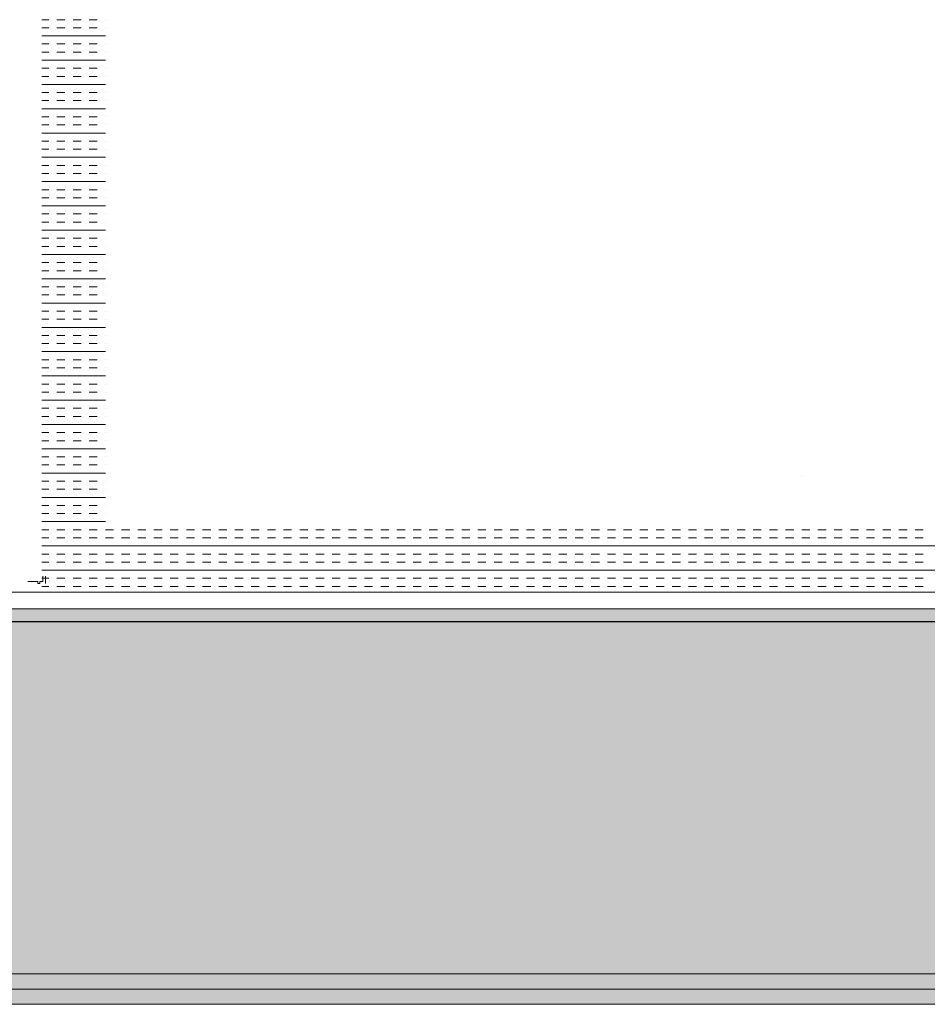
# Model space of a CAD drawing. Header units: millimetres. Extents: x 99250 to 122845, y -19292 to 18303.
# Tile 55 of 99: x 116679 to 117035, y 11101 to 11488. Entities that reach past the tile are written whole.
import ezdxf

# ---------------------------------------------------------------- set-up
doc = ezdxf.new("R2010")
doc.units = ezdxf.units.MM
doc.header["$MEASUREMENT"] = 0
doc.layers.add('IRISH HOUSE_HYD AIRPORT_DRAINAGE LAYOUT 1$0$GREY SCALE', color=8, linetype='Continuous')
doc.layers.add('IRISH HOUSE_HYD AIRPORT_DRAINAGE LAYOUT 1$0$GREYSCALE', color=8, linetype='Continuous', lineweight=0)
doc.layers.add('M-MEP-ELPR-EQUIP', color=6, linetype='Continuous', lineweight=20)

# ---------------------------------------------------------------- blocks, each defined once
blk = doc.blocks.new('IRISH HOUSE_HYD AIRPORT_DRAINAGE LAYOUT 1$0$FLOOR PLAN')
at = {"layer": 'IRISH HOUSE_HYD AIRPORT_DRAINAGE LAYOUT 1$0$GREYSCALE', "lineweight": 0, "ltscale": 0.25}
h = blk.add_hatch(color=8, dxfattribs=at)
h.dxf.hatch_style = 1
h.paths.add_polyline_path([(13791.57, 11256.64), (13791.57, 11107.11), (21062.97, 11107.11), (21062.97, 11256.64)])
h = blk.add_hatch(color=8, dxfattribs=at)
h.dxf.hatch_style = 1
h.paths.add_polyline_path([(13949.55, 11251.55), (13949.56, 11101.18), (21261.6, 11101.46), (21261.59, 11251.83)])
at = {"layer": 'IRISH HOUSE_HYD AIRPORT_DRAINAGE LAYOUT 1$0$GREYSCALE', "color": 8, "lineweight": 0}
for p, q in [((16687.27, 11488.25), (16689.97, 11488.25)), ((16693.15, 11488.25), (16696.33, 11488.25)), ((16699.51, 11488.25), (16702.7, 11488.25)), ((16705.88, 11488.25), (16709.06, 11488.25)), ((16712.25, 11488.25), (16712.33, 11488.25)), ((16687.27, 11485.07), (16689.97, 11485.07)), ((16693.15, 11485.07), (16696.33, 11485.07)), ((16699.51, 11485.07), (16702.7, 11485.07)), ((16705.88, 11485.07), (16709.06, 11485.07)), ((16712.25, 11485.07), (16712.33, 11485.07)), ((16687.27, 11481.89), (16712.33, 11481.89)), ((16687.27, 11478.71), (16689.97, 11478.71)), ((16693.15, 11478.71), (16696.33, 11478.71)), ((16699.51, 11478.71), (16702.7, 11478.71)), ((16705.88, 11478.71), (16709.06, 11478.71)), ((16712.25, 11478.71), (16712.33, 11478.71)), ((16687.27, 11475.52), (16689.97, 11475.52)), ((16693.15, 11475.52), (16696.33, 11475.52)), ((16699.51, 11475.52), (16702.7, 11475.52)), ((16705.88, 11475.52), (16709.06, 11475.52)), ((16712.25, 11475.52), (16712.33, 11475.52)), ((16687.27, 11472.34), (16712.33, 11472.34)), ((16687.27, 11469.16), (16689.97, 11469.16)), ((16693.15, 11469.16), (16696.33, 11469.16)), ((16699.51, 11469.16), (16702.7, 11469.16)), ((16705.88, 11469.16), (16709.06, 11469.16)), ((16712.25, 11469.16), (16712.33, 11469.16)), ((16687.27, 11465.98), (16689.97, 11465.98)), ((16693.15, 11465.98), (16696.33, 11465.98)), ((16699.51, 11465.98), (16702.7, 11465.98)), ((16705.88, 11465.98), (16709.06, 11465.98)), ((16712.25, 11465.98), (16712.33, 11465.98)), ((16687.27, 11462.79), (16712.33, 11462.79)), ((16687.27, 11459.61), (16689.97, 11459.61)), ((16693.15, 11459.61), (16696.33, 11459.61)), ((16699.51, 11459.61), (16702.7, 11459.61)), ((16705.88, 11459.61), (16709.06, 11459.61)), ((16712.25, 11459.61), (16712.33, 11459.61)), ((16687.27, 11456.43), (16689.97, 11456.43)), ((16693.15, 11456.43), (16696.33, 11456.43)), ((16699.51, 11456.43), (16702.7, 11456.43)), ((16705.88, 11456.43), (16709.06, 11456.43)), ((16712.25, 11456.43), (16712.33, 11456.43)), ((16687.27, 11453.24), (16712.33, 11453.24)), ((16687.27, 11450.06), (16689.97, 11450.06)), ((16693.15, 11450.06), (16696.33, 11450.06)), ((16699.51, 11450.06), (16702.7, 11450.06)), ((16705.88, 11450.06), (16709.06, 11450.06)), ((16712.25, 11450.06), (16712.33, 11450.06)), ((16687.27, 11446.88), (16689.97, 11446.88)), ((16693.15, 11446.88), (16696.33, 11446.88)), ((16699.51, 11446.88), (16702.7, 11446.88)), ((16705.88, 11446.88), (16709.06, 11446.88)), ((16712.25, 11446.88), (16712.33, 11446.88)), ((16687.27, 11443.7), (16712.33, 11443.7)), ((16687.27, 11440.51), (16689.97, 11440.51)), ((16693.15, 11440.51), (16696.33, 11440.51)), ((16699.51, 11440.51), (16702.7, 11440.51)), ((16705.88, 11440.51), (16709.06, 11440.51)), ((16712.25, 11440.51), (16712.33, 11440.51)), ((16687.27, 11437.33), (16689.97, 11437.33)), ((16687.27, 11434.15), (16712.33, 11434.15)), ((16693.15, 11437.33), (16696.33, 11437.33)), ((16699.51, 11437.33), (16702.7, 11437.33)), ((16705.88, 11437.33), (16709.06, 11437.33)), ((16712.25, 11437.33), (16712.33, 11437.33)), ((16687.27, 11430.97), (16689.97, 11430.97)), ((16693.15, 11430.97), (16696.33, 11430.97)), ((16699.51, 11430.97), (16702.7, 11430.97)), ((16705.88, 11430.97), (16709.06, 11430.97)), ((16712.25, 11430.97), (16712.33, 11430.97)), ((16687.27, 11427.78), (16689.97, 11427.78)), ((16693.15, 11427.78), (16696.33, 11427.78)), ((16699.51, 11427.78), (16702.7, 11427.78)), ((16705.88, 11427.78), (16709.06, 11427.78)), ((16712.25, 11427.78), (16712.33, 11427.78)), ((16687.27, 11424.6), (16712.33, 11424.6)), ((16687.27, 11421.42), (16689.97, 11421.42)), ((16693.15, 11421.42), (16696.33, 11421.42)), ((16699.51, 11421.42), (16702.7, 11421.42)), ((16705.88, 11421.42), (16709.06, 11421.42)), ((16712.25, 11421.42), (16712.33, 11421.42)), ((16687.27, 11418.24), (16689.97, 11418.24)), ((16687.27, 11415.05), (16712.33, 11415.05)), ((16693.15, 11418.24), (16696.33, 11418.24)), ((16699.51, 11418.24), (16702.7, 11418.24)), ((16705.88, 11418.24), (16709.06, 11418.24)), ((16712.25, 11418.24), (16712.33, 11418.24)), ((16687.27, 11411.87), (16689.97, 11411.87)), ((16693.15, 11411.87), (16696.33, 11411.87)), ((16699.51, 11411.87), (16702.7, 11411.87)), ((16705.88, 11411.87), (16709.06, 11411.87)), ((16712.25, 11411.87), (16712.33, 11411.87)), ((16687.27, 11408.69), (16689.97, 11408.69)), ((16693.15, 11408.69), (16696.33, 11408.69)), ((16699.51, 11408.69), (16702.7, 11408.69)), ((16705.88, 11408.69), (16709.06, 11408.69)), ((16712.25, 11408.69), (16712.33, 11408.69)), ((16687.27, 11405.5), (16712.33, 11405.5)), ((16687.27, 11402.32), (16689.97, 11402.32)), ((16693.15, 11402.32), (16696.33, 11402.32)), ((16699.51, 11402.32), (16702.7, 11402.32)), ((16705.88, 11402.32), (16709.06, 11402.32)), ((16712.25, 11402.32), (16712.33, 11402.32)), ((16687.27, 11399.14), (16689.97, 11399.14)), ((16687.27, 11395.96), (16712.33, 11395.96)), ((16693.15, 11399.14), (16696.33, 11399.14)), ((16699.51, 11399.14), (16702.7, 11399.14)), ((16705.88, 11399.14), (16709.06, 11399.14)), ((16712.25, 11399.14), (16712.33, 11399.14)), ((16687.27, 11392.77), (16689.97, 11392.77)), ((16693.15, 11392.77), (16696.33, 11392.77)), ((16699.51, 11392.77), (16702.7, 11392.77)), ((16705.88, 11392.77), (16709.06, 11392.77)), ((16712.25, 11392.77), (16712.33, 11392.77)), ((16687.27, 11389.59), (16689.97, 11389.59)), ((16693.15, 11389.59), (16696.33, 11389.59)), ((16699.51, 11389.59), (16702.7, 11389.59)), ((16705.88, 11389.59), (16709.06, 11389.59)), ((16712.25, 11389.59), (16712.33, 11389.59)), ((16687.27, 11386.41), (16712.33, 11386.41)), ((16687.27, 11383.23), (16689.97, 11383.23)), ((16687.27, 11380.04), (16689.97, 11380.04)), ((16693.15, 11383.23), (16696.33, 11383.23)), ((16693.15, 11380.04), (16696.33, 11380.04)), ((16699.51, 11383.23), (16702.7, 11383.23)), ((16699.51, 11380.04), (16702.7, 11380.04)), ((16705.88, 11383.23), (16709.06, 11383.23)), ((16705.88, 11380.04), (16709.06, 11380.04)), ((16712.25, 11383.23), (16712.33, 11383.23)), ((16712.25, 11380.04), (16712.33, 11380.04)), ((16687.27, 11376.86), (16712.33, 11376.86)), ((16687.27, 11373.68), (16689.97, 11373.68)), ((16693.15, 11373.68), (16696.33, 11373.68)), ((16699.51, 11373.68), (16702.7, 11373.68)), ((16705.88, 11373.68), (16709.06, 11373.68)), ((16712.25, 11373.68), (16712.33, 11373.68)), ((16687.27, 11370.49), (16689.97, 11370.49)), ((16693.15, 11370.49), (16696.33, 11370.49)), ((16699.51, 11370.49), (16702.7, 11370.49)), ((16705.88, 11370.49), (16709.06, 11370.49)), ((16712.25, 11370.49), (16712.33, 11370.49)), ((16687.27, 11367.31), (16712.33, 11367.31)), ((16687.27, 11364.13), (16689.97, 11364.13)), ((16687.27, 11360.95), (16689.97, 11360.95)), ((16693.15, 11364.13), (16696.33, 11364.13)), ((16693.15, 11360.95), (16696.33, 11360.95)), ((16699.51, 11364.13), (16702.7, 11364.13)), ((16699.51, 11360.95), (16702.7, 11360.95)), ((16705.88, 11364.13), (16709.06, 11364.13)), ((16705.88, 11360.95), (16709.06, 11360.95)), ((16712.25, 11364.13), (16712.33, 11364.13)), ((16712.25, 11360.95), (16712.33, 11360.95)), ((16687.27, 11357.76), (16712.33, 11357.76)), ((16687.27, 11354.58), (16689.97, 11354.58)), ((16693.15, 11354.58), (16696.33, 11354.58)), ((16699.51, 11354.58), (16702.7, 11354.58)), ((16705.88, 11354.58), (16709.06, 11354.58)), ((16712.25, 11354.58), (16712.33, 11354.58)), ((16687.27, 11351.4), (16689.97, 11351.4)), ((16693.15, 11351.4), (16696.33, 11351.4)), ((16699.51, 11351.4), (16702.7, 11351.4)), ((16705.88, 11351.4), (16709.06, 11351.4)), ((16712.25, 11351.4), (16712.33, 11351.4)), ((16687.27, 11348.22), (16712.33, 11348.22)), ((16687.27, 11345.03), (16689.97, 11345.03)), ((16693.15, 11345.03), (16696.33, 11345.03)), ((16699.51, 11345.03), (16702.7, 11345.03)), ((16705.88, 11345.03), (16709.06, 11345.03)), ((16712.25, 11345.03), (16712.33, 11345.03)), ((16687.27, 11341.85), (16689.97, 11341.85)), ((16693.15, 11341.85), (16696.33, 11341.85)), ((16699.51, 11341.85), (16702.7, 11341.85)), ((16705.88, 11341.85), (16709.06, 11341.85)), ((16712.25, 11341.85), (16712.33, 11341.85)), ((16687.27, 11338.67), (16712.33, 11338.67)), ((16687.27, 11335.49), (16689.97, 11335.49)), ((16693.15, 11335.49), (16696.33, 11335.49)), ((16699.51, 11335.49), (16702.7, 11335.49)), ((16705.88, 11335.49), (16709.06, 11335.49)), ((16712.25, 11335.49), (16712.33, 11335.49)), ((16687.27, 11332.3), (16689.97, 11332.3)), ((16693.15, 11332.3), (16696.33, 11332.3)), ((16699.51, 11332.3), (16702.7, 11332.3)), ((16705.88, 11332.3), (16709.06, 11332.3)), ((16712.25, 11332.3), (16712.33, 11332.3)), ((16687.27, 11329.12), (16712.33, 11329.12)), ((16687.27, 11325.94), (16689.97, 11325.94)), ((16693.15, 11325.94), (16696.33, 11325.94)), ((16699.51, 11325.94), (16702.7, 11325.94)), ((16705.88, 11325.94), (16709.06, 11325.94)), ((16712.25, 11325.94), (16712.33, 11325.94)), ((16687.27, 11322.75), (16689.97, 11322.75)), ((16693.15, 11322.75), (16696.33, 11322.75)), ((16699.51, 11322.75), (16702.7, 11322.75)), ((16705.88, 11322.75), (16709.06, 11322.75)), ((16712.25, 11322.75), (16712.33, 11322.75)), ((16687.27, 11319.57), (16712.33, 11319.57)), ((16687.27, 11316.39), (16689.97, 11316.39)), ((16693.15, 11316.39), (16696.33, 11316.39)), ((16699.51, 11316.39), (16702.7, 11316.39)), ((16705.88, 11316.39), (16709.06, 11316.39)), ((16712.25, 11316.39), (16712.33, 11316.39)), ((16687.27, 11313.21), (16689.97, 11313.21)), ((16693.15, 11313.21), (16696.33, 11313.21)), ((16699.51, 11313.21), (16702.7, 11313.21)), ((16705.88, 11313.21), (16709.06, 11313.21)), ((16712.25, 11313.21), (16712.33, 11313.21)), ((16687.27, 11310.02), (16712.33, 11310.02)), ((16687.27, 11306.84), (16689.97, 11306.84)), ((16693.15, 11306.84), (16696.33, 11306.84)), ((16699.51, 11306.84), (16702.7, 11306.84)), ((16705.88, 11306.84), (16709.06, 11306.84)), ((16712.25, 11306.84), (16712.33, 11306.84)), ((16985.71, 11308.55), (16985.71, 11308.55)), ((16687.27, 11303.66), (16689.97, 11303.66)), ((16693.15, 11303.66), (16696.33, 11303.66)), ((16699.51, 11303.66), (16702.7, 11303.66)), ((16705.88, 11303.66), (16709.06, 11303.66)), ((16712.25, 11303.66), (16712.33, 11303.66)), ((16687.27, 11300.48), (16712.33, 11300.48)), ((16687.27, 11297.29), (16689.97, 11297.29)), ((16693.15, 11297.29), (16696.33, 11297.29)), ((16699.51, 11297.29), (16702.7, 11297.29)), ((16705.88, 11297.29), (16709.06, 11297.29)), ((16712.25, 11297.29), (16712.33, 11297.29)), ((16687.27, 11294.11), (16689.97, 11294.11)), ((16687.27, 11290.93), (16712.33, 11290.93)), ((16693.15, 11294.11), (16696.33, 11294.11)), ((16699.51, 11294.11), (16702.7, 11294.11)), ((16705.88, 11294.11), (16709.06, 11294.11)), ((16712.25, 11294.11), (16712.33, 11294.11)), ((16687.27, 11287.74), (16689.97, 11287.74)), ((16693.15, 11287.74), (16696.33, 11287.74)), ((16699.51, 11287.74), (16702.7, 11287.74)), ((16705.88, 11287.74), (16709.06, 11287.74)), ((16712.25, 11287.74), (16715.43, 11287.74)), ((16718.61, 11287.74), (16721.79, 11287.74)), ((16724.98, 11287.74), (16728.16, 11287.74)), ((16731.34, 11287.74), (16734.52, 11287.74)), ((16737.71, 11287.74), (16740.89, 11287.74)), ((16744.07, 11287.74), (16747.26, 11287.74)), ((16750.44, 11287.74), (16753.62, 11287.74)), ((16756.8, 11287.74), (16759.99, 11287.74)), ((16763.17, 11287.74), (16766.35, 11287.74)), ((16769.53, 11287.74), (16772.72, 11287.74)), ((16775.9, 11287.74), (16779.08, 11287.74)), ((16782.26, 11287.74), (16785.45, 11287.74)), ((16788.63, 11287.74), (16791.81, 11287.74)), ((16795, 11287.74), (16798.18, 11287.74)), ((16801.36, 11287.74), (16804.54, 11287.74)), ((16807.73, 11287.74), (16810.91, 11287.74)), ((16814.09, 11287.74), (16817.27, 11287.74)), ((16820.46, 11287.74), (16823.64, 11287.74)), ((16826.82, 11287.74), (16830.01, 11287.74)), ((16833.19, 11287.74), (16836.37, 11287.74)), ((16839.55, 11287.74), (16842.74, 11287.74)), ((16845.92, 11287.74), (16849.1, 11287.74)), ((16852.28, 11287.74), (16855.47, 11287.74)), ((16858.65, 11287.74), (16861.83, 11287.74)), ((16865.01, 11287.74), (16868.2, 11287.74)), ((16871.38, 11287.74), (16874.56, 11287.74)), ((16877.75, 11287.74), (16880.93, 11287.74)), ((16884.11, 11287.74), (16887.29, 11287.74)), ((16890.48, 11287.74), (16893.66, 11287.74)), ((16896.84, 11287.74), (16900.02, 11287.74)), ((16903.21, 11287.74), (16906.39, 11287.74)), ((16909.57, 11287.74), (16912.76, 11287.74)), ((16915.94, 11287.74), (16919.12, 11287.74)), ((16922.3, 11287.74), (16925.49, 11287.74)), ((16928.67, 11287.74), (16931.85, 11287.74)), ((16935.03, 11287.74), (16938.22, 11287.74)), ((16941.4, 11287.74), (16944.58, 11287.74)), ((16947.76, 11287.74), (16950.95, 11287.74)), ((16954.13, 11287.74), (16957.31, 11287.74)), ((16960.5, 11287.74), (16963.68, 11287.74)), ((16966.86, 11287.74), (16970.04, 11287.74)), ((16973.23, 11287.74), (16976.41, 11287.74)), ((16979.59, 11287.74), (16982.77, 11287.74)), ((16985.96, 11287.74), (16989.14, 11287.74)), ((16992.32, 11287.74), (16995.51, 11287.74)), ((16998.69, 11287.74), (17001.87, 11287.74)), ((17005.05, 11287.74), (17008.24, 11287.74)), ((17011.42, 11287.74), (17014.6, 11287.74)), ((17017.78, 11287.74), (17020.97, 11287.74)), ((17024.15, 11287.74), (17027.33, 11287.74)), ((17030.51, 11287.74), (17033.7, 11287.74)), ((16687.27, 11284.56), (16689.97, 11284.56)), ((16693.15, 11284.56), (16696.33, 11284.56)), ((16699.51, 11284.56), (16702.7, 11284.56)), ((16705.88, 11284.56), (16709.06, 11284.56)), ((16712.25, 11284.56), (16715.43, 11284.56)), ((16718.61, 11284.56), (16721.79, 11284.56)), ((16724.98, 11284.56), (16728.16, 11284.56)), ((16731.34, 11284.56), (16734.52, 11284.56)), ((16737.71, 11284.56), (16740.89, 11284.56)), ((16744.07, 11284.56), (16747.26, 11284.56)), ((16750.44, 11284.56), (16753.62, 11284.56)), ((16756.8, 11284.56), (16759.99, 11284.56)), ((16763.17, 11284.56), (16766.35, 11284.56)), ((16769.53, 11284.56), (16772.72, 11284.56)), ((16775.9, 11284.56), (16779.08, 11284.56)), ((16782.26, 11284.56), (16785.45, 11284.56)), ((16788.63, 11284.56), (16791.81, 11284.56)), ((16795, 11284.56), (16798.18, 11284.56)), ((16801.36, 11284.56), (16804.54, 11284.56)), ((16807.73, 11284.56), (16810.91, 11284.56)), ((16814.09, 11284.56), (16817.27, 11284.56)), ((16820.46, 11284.56), (16823.64, 11284.56)), ((16826.82, 11284.56), (16830.01, 11284.56)), ((16833.19, 11284.56), (16836.37, 11284.56)), ((16839.55, 11284.56), (16842.74, 11284.56)), ((16845.92, 11284.56), (16849.1, 11284.56)), ((16852.28, 11284.56), (16855.47, 11284.56)), ((16858.65, 11284.56), (16861.83, 11284.56)), ((16865.01, 11284.56), (16868.2, 11284.56)), ((16871.38, 11284.56), (16874.56, 11284.56)), ((16877.75, 11284.56), (16880.93, 11284.56)), ((16884.11, 11284.56), (16887.29, 11284.56)), ((16890.48, 11284.56), (16893.66, 11284.56)), ((16896.84, 11284.56), (16900.02, 11284.56)), ((16903.21, 11284.56), (16906.39, 11284.56)), ((16909.57, 11284.56), (16912.76, 11284.56)), ((16915.94, 11284.56), (16919.12, 11284.56)), ((16922.3, 11284.56), (16925.49, 11284.56)), ((16928.67, 11284.56), (16931.85, 11284.56)), ((16935.03, 11284.56), (16938.22, 11284.56)), ((16941.4, 11284.56), (16944.58, 11284.56)), ((16947.76, 11284.56), (16950.95, 11284.56)), ((16954.13, 11284.56), (16957.31, 11284.56)), ((16960.5, 11284.56), (16963.68, 11284.56)), ((16966.86, 11284.56), (16970.04, 11284.56)), ((16973.23, 11284.56), (16976.41, 11284.56)), ((16979.59, 11284.56), (16982.77, 11284.56)), ((16985.96, 11284.56), (16989.14, 11284.56)), ((16992.32, 11284.56), (16995.51, 11284.56)), ((16998.69, 11284.56), (17001.87, 11284.56)), ((17005.05, 11284.56), (17008.24, 11284.56)), ((17011.42, 11284.56), (17014.6, 11284.56)), ((17017.78, 11284.56), (17020.97, 11284.56)), ((17024.15, 11284.56), (17027.33, 11284.56)), ((17030.51, 11284.56), (17033.7, 11284.56)), ((16687.27, 11281.38), (17388.96, 11281.38)), ((16687.27, 11278.2), (16689.97, 11278.2)), ((16693.15, 11278.2), (16696.33, 11278.2)), ((16699.51, 11278.2), (16702.7, 11278.2)), ((16705.88, 11278.2), (16709.06, 11278.2)), ((16712.25, 11278.2), (16715.43, 11278.2)), ((16718.61, 11278.2), (16721.79, 11278.2)), ((16724.98, 11278.2), (16728.16, 11278.2)), ((16731.34, 11278.2), (16734.52, 11278.2)), ((16737.71, 11278.2), (16740.89, 11278.2)), ((16744.07, 11278.2), (16747.26, 11278.2)), ((16750.44, 11278.2), (16753.62, 11278.2)), ((16756.8, 11278.2), (16759.99, 11278.2)), ((16763.17, 11278.2), (16766.35, 11278.2)), ((16769.53, 11278.2), (16772.72, 11278.2)), ((16775.9, 11278.2), (16779.08, 11278.2)), ((16782.26, 11278.2), (16785.45, 11278.2)), ((16788.63, 11278.2), (16791.81, 11278.2)), ((16795, 11278.2), (16798.18, 11278.2)), ((16801.36, 11278.2), (16804.54, 11278.2)), ((16807.73, 11278.2), (16810.91, 11278.2)), ((16814.09, 11278.2), (16817.27, 11278.2)), ((16820.46, 11278.2), (16823.64, 11278.2)), ((16826.82, 11278.2), (16830.01, 11278.2)), ((16833.19, 11278.2), (16836.37, 11278.2)), ((16839.55, 11278.2), (16842.74, 11278.2)), ((16845.92, 11278.2), (16849.1, 11278.2)), ((16852.28, 11278.2), (16855.47, 11278.2)), ((16858.65, 11278.2), (16861.83, 11278.2)), ((16865.01, 11278.2), (16868.2, 11278.2)), ((16871.38, 11278.2), (16874.56, 11278.2)), ((16877.75, 11278.2), (16880.93, 11278.2)), ((16884.11, 11278.2), (16887.29, 11278.2)), ((16890.48, 11278.2), (16893.66, 11278.2)), ((16896.84, 11278.2), (16900.02, 11278.2)), ((16903.21, 11278.2), (16906.39, 11278.2)), ((16909.57, 11278.2), (16912.76, 11278.2)), ((16915.94, 11278.2), (16919.12, 11278.2)), ((16922.3, 11278.2), (16925.49, 11278.2)), ((16928.67, 11278.2), (16931.85, 11278.2)), ((16935.03, 11278.2), (16938.22, 11278.2)), ((16941.4, 11278.2), (16944.58, 11278.2)), ((16947.76, 11278.2), (16950.95, 11278.2)), ((16954.13, 11278.2), (16957.31, 11278.2)), ((16960.5, 11278.2), (16963.68, 11278.2)), ((16966.86, 11278.2), (16970.04, 11278.2)), ((16973.23, 11278.2), (16976.41, 11278.2)), ((16979.59, 11278.2), (16982.77, 11278.2)), ((16985.96, 11278.2), (16989.14, 11278.2)), ((16992.32, 11278.2), (16995.51, 11278.2)), ((16998.69, 11278.2), (17001.87, 11278.2)), ((17005.05, 11278.2), (17008.24, 11278.2)), ((17011.42, 11278.2), (17014.6, 11278.2)), ((17017.78, 11278.2), (17020.97, 11278.2)), ((17024.15, 11278.2), (17027.33, 11278.2)), ((17030.51, 11278.2), (17033.7, 11278.2)), ((16687.27, 11275.01), (16689.97, 11275.01)), ((16687.27, 11271.83), (17388.96, 11271.83)), ((16693.15, 11275.01), (16696.33, 11275.01)), ((16699.51, 11275.01), (16702.7, 11275.01)), ((16705.88, 11275.01), (16709.06, 11275.01)), ((16712.25, 11275.01), (16715.43, 11275.01)), ((16718.61, 11275.01), (16721.79, 11275.01)), ((16724.98, 11275.01), (16728.16, 11275.01)), ((16731.34, 11275.01), (16734.52, 11275.01)), ((16737.71, 11275.01), (16740.89, 11275.01)), ((16744.07, 11275.01), (16747.26, 11275.01)), ((16750.44, 11275.01), (16753.62, 11275.01)), ((16756.8, 11275.01), (16759.99, 11275.01)), ((16763.17, 11275.01), (16766.35, 11275.01)), ((16769.53, 11275.01), (16772.72, 11275.01)), ((16775.9, 11275.01), (16779.08, 11275.01)), ((16782.26, 11275.01), (16785.45, 11275.01)), ((16788.63, 11275.01), (16791.81, 11275.01)), ((16795, 11275.01), (16798.18, 11275.01)), ((16801.36, 11275.01), (16804.54, 11275.01)), ((16807.73, 11275.01), (16810.91, 11275.01)), ((16814.09, 11275.01), (16817.27, 11275.01)), ((16820.46, 11275.01), (16823.64, 11275.01)), ((16826.82, 11275.01), (16830.01, 11275.01)), ((16833.19, 11275.01), (16836.37, 11275.01)), ((16839.55, 11275.01), (16842.74, 11275.01)), ((16845.92, 11275.01), (16849.1, 11275.01)), ((16852.28, 11275.01), (16855.47, 11275.01)), ((16858.65, 11275.01), (16861.83, 11275.01)), ((16865.01, 11275.01), (16868.2, 11275.01)), ((16871.38, 11275.01), (16874.56, 11275.01)), ((16877.75, 11275.01), (16880.93, 11275.01)), ((16884.11, 11275.01), (16887.29, 11275.01)), ((16890.48, 11275.01), (16893.66, 11275.01)), ((16896.84, 11275.01), (16900.02, 11275.01)), ((16903.21, 11275.01), (16906.39, 11275.01)), ((16909.57, 11275.01), (16912.76, 11275.01)), ((16915.94, 11275.01), (16919.12, 11275.01)), ((16922.3, 11275.01), (16925.49, 11275.01)), ((16928.67, 11275.01), (16931.85, 11275.01)), ((16935.03, 11275.01), (16938.22, 11275.01)), ((16941.4, 11275.01), (16944.58, 11275.01)), ((16947.76, 11275.01), (16950.95, 11275.01)), ((16954.13, 11275.01), (16957.31, 11275.01)), ((16960.5, 11275.01), (16963.68, 11275.01)), ((16966.86, 11275.01), (16970.04, 11275.01)), ((16973.23, 11275.01), (16976.41, 11275.01)), ((16979.59, 11275.01), (16982.77, 11275.01)), ((16985.96, 11275.01), (16989.14, 11275.01)), ((16992.32, 11275.01), (16995.51, 11275.01)), ((16998.69, 11275.01), (17001.87, 11275.01)), ((17005.05, 11275.01), (17008.24, 11275.01)), ((17011.42, 11275.01), (17014.6, 11275.01)), ((17017.78, 11275.01), (17020.97, 11275.01)), ((17024.15, 11275.01), (17027.33, 11275.01)), ((17030.51, 11275.01), (17033.7, 11275.01)), ((16687.27, 11268.65), (16689.97, 11268.65)), ((16687.7, 11269.46), (16687.7, 11267.41)), ((16688.7, 11269.46), (16688.7, 11267.41)), ((16693.15, 11268.65), (16696.33, 11268.65)), ((16699.51, 11268.65), (16702.7, 11268.65)), ((16705.88, 11268.65), (16709.06, 11268.65)), ((16712.25, 11268.65), (16715.43, 11268.65)), ((16718.61, 11268.65), (16721.79, 11268.65)), ((16724.98, 11268.65), (16728.16, 11268.65)), ((16731.34, 11268.65), (16734.52, 11268.65)), ((16737.71, 11268.65), (16740.89, 11268.65)), ((16744.07, 11268.65), (16747.26, 11268.65)), ((16750.44, 11268.65), (16753.62, 11268.65)), ((16756.8, 11268.65), (16759.99, 11268.65)), ((16763.17, 11268.65), (16766.35, 11268.65)), ((16769.53, 11268.65), (16772.72, 11268.65)), ((16775.9, 11268.65), (16779.08, 11268.65)), ((16782.26, 11268.65), (16785.45, 11268.65)), ((16788.63, 11268.65), (16791.81, 11268.65)), ((16795, 11268.65), (16798.18, 11268.65)), ((16801.36, 11268.65), (16804.54, 11268.65)), ((16807.73, 11268.65), (16810.91, 11268.65)), ((16814.09, 11268.65), (16817.27, 11268.65)), ((16820.46, 11268.65), (16823.64, 11268.65)), ((16826.82, 11268.65), (16830.01, 11268.65)), ((16833.19, 11268.65), (16836.37, 11268.65)), ((16839.55, 11268.65), (16842.74, 11268.65)), ((16845.92, 11268.65), (16849.1, 11268.65)), ((16852.28, 11268.65), (16855.47, 11268.65)), ((16858.65, 11268.65), (16861.83, 11268.65)), ((16865.01, 11268.65), (16868.2, 11268.65)), ((16871.38, 11268.65), (16874.56, 11268.65)), ((16877.75, 11268.65), (16880.93, 11268.65)), ((16884.11, 11268.65), (16887.29, 11268.65)), ((16890.48, 11268.65), (16893.66, 11268.65)), ((16896.84, 11268.65), (16900.02, 11268.65)), ((16903.21, 11268.65), (16906.39, 11268.65)), ((16909.57, 11268.65), (16912.76, 11268.65)), ((16915.94, 11268.65), (16919.12, 11268.65)), ((16922.3, 11268.65), (16925.49, 11268.65)), ((16928.67, 11268.65), (16931.85, 11268.65)), ((16935.03, 11268.65), (16938.22, 11268.65)), ((16941.4, 11268.65), (16944.58, 11268.65)), ((16947.76, 11268.65), (16950.95, 11268.65)), ((16954.13, 11268.65), (16957.31, 11268.65)), ((16960.5, 11268.65), (16963.68, 11268.65)), ((16966.86, 11268.65), (16970.04, 11268.65)), ((16973.23, 11268.65), (16976.41, 11268.65)), ((16979.59, 11268.65), (16982.77, 11268.65)), ((16985.96, 11268.65), (16989.14, 11268.65)), ((16992.32, 11268.65), (16995.51, 11268.65)), ((16998.69, 11268.65), (17001.87, 11268.65)), ((17005.05, 11268.65), (17008.24, 11268.65)), ((17011.42, 11268.65), (17014.6, 11268.65)), ((17017.78, 11268.65), (17020.97, 11268.65)), ((17024.15, 11268.65), (17027.33, 11268.65)), ((17030.51, 11268.65), (17033.7, 11268.65)), ((16685.69, 11267.41), (16681.71, 11267.41)), ((16685.69, 11266.61), (16685.69, 11267.41)), ((16686.49, 11266.61), (16685.69, 11266.61)), ((16687.7, 11267.41), (16686.49, 11267.41)), ((16686.49, 11267.41), (16686.49, 11266.61)), ((16687.27, 11265.47), (16689.97, 11265.47)), ((16688.7, 11267.41), (16688.7, 11266.61)), ((16693.15, 11265.47), (16696.33, 11265.47)), ((16699.51, 11265.47), (16702.7, 11265.47)), ((16705.88, 11265.47), (16709.06, 11265.47)), ((16712.25, 11265.47), (16715.43, 11265.47)), ((16718.61, 11265.47), (16721.79, 11265.47)), ((16724.98, 11265.47), (16728.16, 11265.47)), ((16731.34, 11265.47), (16734.52, 11265.47)), ((16737.71, 11265.47), (16740.89, 11265.47)), ((16744.07, 11265.47), (16747.26, 11265.47)), ((16750.44, 11265.47), (16753.62, 11265.47)), ((16756.8, 11265.47), (16759.99, 11265.47)), ((16763.17, 11265.47), (16766.35, 11265.47)), ((16769.53, 11265.47), (16772.72, 11265.47)), ((16775.9, 11265.47), (16779.08, 11265.47)), ((16782.26, 11265.47), (16785.45, 11265.47)), ((16788.63, 11265.47), (16791.81, 11265.47)), ((16795, 11265.47), (16798.18, 11265.47)), ((16801.36, 11265.47), (16804.54, 11265.47)), ((16807.73, 11265.47), (16810.91, 11265.47)), ((16814.09, 11265.47), (16817.27, 11265.47)), ((16820.46, 11265.47), (16823.64, 11265.47)), ((16826.82, 11265.47), (16830.01, 11265.47)), ((16833.19, 11265.47), (16836.37, 11265.47)), ((16839.55, 11265.47), (16842.74, 11265.47)), ((16845.92, 11265.47), (16849.1, 11265.47)), ((16852.28, 11265.47), (16855.47, 11265.47)), ((16858.65, 11265.47), (16861.83, 11265.47)), ((16865.01, 11265.47), (16868.2, 11265.47)), ((16871.38, 11265.47), (16874.56, 11265.47)), ((16877.75, 11265.47), (16880.93, 11265.47)), ((16884.11, 11265.47), (16887.29, 11265.47)), ((16890.48, 11265.47), (16893.66, 11265.47)), ((16896.84, 11265.47), (16900.02, 11265.47)), ((16903.21, 11265.47), (16906.39, 11265.47)), ((16909.57, 11265.47), (16912.76, 11265.47)), ((16915.94, 11265.47), (16919.12, 11265.47)), ((16922.3, 11265.47), (16925.49, 11265.47)), ((16928.67, 11265.47), (16931.85, 11265.47)), ((16935.03, 11265.47), (16938.22, 11265.47)), ((16941.4, 11265.47), (16944.58, 11265.47)), ((16947.76, 11265.47), (16950.95, 11265.47)), ((16954.13, 11265.47), (16957.31, 11265.47)), ((16960.5, 11265.47), (16963.68, 11265.47)), ((16966.86, 11265.47), (16970.04, 11265.47)), ((16973.23, 11265.47), (16976.41, 11265.47)), ((16979.59, 11265.47), (16982.77, 11265.47)), ((16985.96, 11265.47), (16989.14, 11265.47)), ((16992.32, 11265.47), (16995.51, 11265.47)), ((16998.69, 11265.47), (17001.87, 11265.47)), ((17005.05, 11265.47), (17008.24, 11265.47)), ((17011.42, 11265.47), (17014.6, 11265.47)), ((17017.78, 11265.47), (17020.97, 11265.47)), ((17024.15, 11265.47), (17027.33, 11265.47)), ((17030.51, 11265.47), (17033.7, 11265.47))]:
    blk.add_line(p, q, dxfattribs=at)
at = {"layer": 'IRISH HOUSE_HYD AIRPORT_DRAINAGE LAYOUT 1$0$GREYSCALE', "color": 8, "lineweight": 0, "ltscale": 0.25}
for p, q in [((13767.89, 11263.15), (21061.98, 11263.15)), ((13791.57, 11256.64), (21062.97, 11256.64)), ((21363.6, 11251.58), (13751.75, 11251.58)), ((13751.75, 11251.58), (21363.89, 11251.58)), ((13949.55, 11251.55), (21261.59, 11251.83)), ((21061.98, 11113.15), (13767.89, 11113.15)), ((21062.97, 11107.11), (13791.57, 11107.11)), ((21363.89, 11101.22), (13751.75, 11101.22)), ((21261.6, 11101.46), (13949.56, 11101.18))]:
    blk.add_line(p, q, dxfattribs=at)
blk = doc.blocks.new('IRISH HOUSE_HYD AIRPORT_DRAINAGE LAYOUT 1')
at = {"layer": 'IRISH HOUSE_HYD AIRPORT_DRAINAGE LAYOUT 1$0$GREY SCALE'}
blk.add_blockref('IRISH HOUSE_HYD AIRPORT_DRAINAGE LAYOUT 1$0$FLOOR PLAN', (0, 0), dxfattribs=at)

msp = doc.modelspace()

# ---------------------------------------------------------------- block references
at = {"layer": 'M-MEP-ELPR-EQUIP'}
msp.add_blockref('IRISH HOUSE_HYD AIRPORT_DRAINAGE LAYOUT 1', (100000, 0), dxfattribs=at)

doc.saveas('drawing.dxf')
